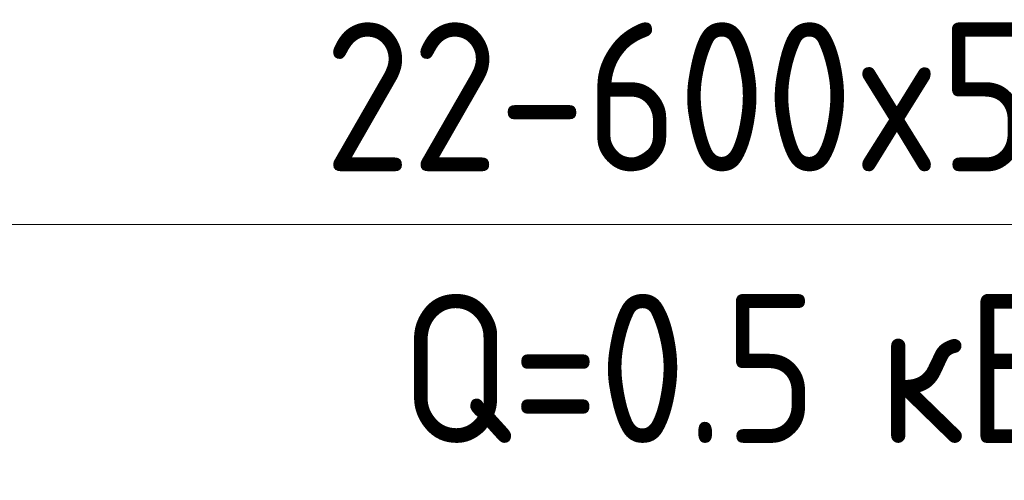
# Model space of a CAD drawing. Header units: millimetres. Extents: x 38570 to 76040, y -5041 to 9267.
# Tile 63 of 169: x 48493 to 49320, y 7050 to 7437. Entities that reach past the tile are written whole.
import ezdxf

# ---------------------------------------------------------------- set-up
doc = ezdxf.new("R2010")
doc.units = ezdxf.units.MM
doc.layers.add('M-EQPM-___-IDEN', color=50, linetype='Continuous', lineweight=20)
doc.styles.add('GOST Common', font='GOST_Common.ttf', dxfattribs={"width": 0.9, "height": 125})

# ---------------------------------------------------------------- blocks, each defined once
blk = doc.blocks.new('ADSK_M_Оборудование_Отопительный прибор - ADSK_Марка _ ADSK_Тепловая мощность_20-1635446-3D Отопление left')
at = {"layer": 'M-EQPM-___-IDEN'}
blk.add_line((43388.57, 8590.27), (44388.57, 8590.27), dxfattribs=at)

msp = doc.modelspace()

# ---------------------------------------------------------------- linework, layer by layer
at = {"layer": 'M-EQPM-___-IDEN'}
msp.add_line((48432.34, 7264.89), (48654.51, 7264.89), dxfattribs=at)

# ---------------------------------------------------------------- block references
msp.add_blockref('ADSK_M_Оборудование_Отопительный прибор - ADSK_Марка _ ADSK_Тепловая мощность_20-1635446-3D Отопление left', (5265.94, -1325.38), dxfattribs=at)

# ---------------------------------------------------------------- texts
at = {"layer": 'M-EQPM-___-IDEN', "lineweight": 9, "char_height": 125, "attachment_point": 1, "style": 'GOST Common', "bg_fill": 3, "box_fill_scale": 1.25, "bg_fill_color": 256, "bg_fill_true_color": 13158600, "bg_fill_transparency": 0}
for s, insert, width in [('22-600x500', (48748.61, 7434.55), 974.0503), ('Q=0.5 ', (48812.73, 7206.64), 487.0252)]:
    msp.add_mtext(s, dxfattribs=dict(at, insert=insert, width=width))

# ---------------------------------------------------------------- next in the draw order: texts
at = {"layer": 'M-EQPM-___-IDEN', "lineweight": 9, "insert": (49214.57, 7206.64), "char_height": 125, "width": 331.8986, "attachment_point": 1, "style": 'GOST Common', "bg_fill": 3, "box_fill_scale": 1.25, "bg_fill_color": 256, "bg_fill_true_color": 13158600, "bg_fill_transparency": 0}
msp.add_mtext('кВт', dxfattribs=at)

doc.saveas('drawing.dxf')
